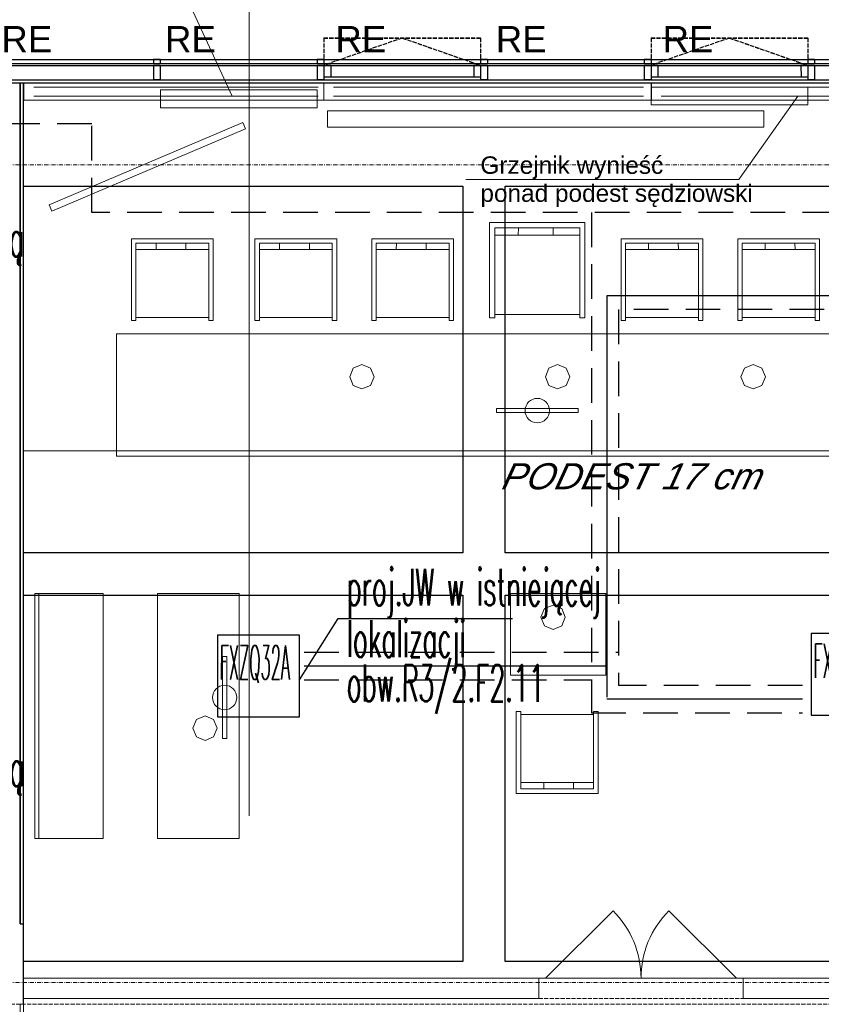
# Model space of a CAD drawing. Header units: millimetres. Extents: x -8642 to 28269, y -6609 to 3701.
# Tile 202 of 256: x 3619 to 4207, y -616 to 107. Entities that reach past the tile are written whole.
import ezdxf
from ezdxf.enums import TextEntityAlignment as Align

# ---------------------------------------------------------------- set-up
doc = ezdxf.new("R2010")
doc.units = ezdxf.units.MM
doc.header["$LTSCALE"] = 1000
doc.header["$MEASUREMENT"] = 0
for name, pattern in [('DASHED', [19.05, 12.7, -6.35]), ('rzut 1 pietra$0$ArchiTECH.PC 1. Line Type', [0.004, 0.003, -0.001]), ('rzut 1 pietra$0$ArchiTECH.PC 5. Line Type', [0.0053, 0.003, -0.001, 0.0003, -0.001]), ('rzut 1 pietra$0$ArchiTECH.PC Solid Line Type', [0]), ('SUFIT_1 PIETRO$0$ArchiTECH.PC 1. Line Type', [0.004, 0.003, -0.001]), ('SUFIT_1 PIETRO$0$ArchiTECH.PC Solid Line Type', [0])]:
    doc.linetypes.add(name, pattern=pattern)
doc.layers.get('0').update_dxf_attribs({"lineweight": 25})
for name, color, linetype, lineweight in [('_Etap_3_klimatyzator_w starej_lokalizacji', 6, 'Continuous', 30), ('_Etap_3_opis', 7, 'Continuous', 30), ('IS_ARCH', 254, 'Continuous', 18), ('IS_FREON_GAZ', 254, 'DASHED', 30)]:
    doc.layers.add(name, color=color, linetype=linetype, lineweight=lineweight)
for name, color, linetype in [('IS_WK_KAN_SKROPLINY', 254, 'DASHED'), ('SUFIT_1 PIETRO$0$INWENTARYZACJA', 254, 'Continuous'), ('SUFIT_1 PIETRO$0$Kalka 1', 254, 'Continuous'), ('SUFIT_1 PIETRO$0$Layer248', 254, 'Continuous'), ('SUFIT_1 PIETRO$0$TYP SUFITÓW_NOWYCH', 254, 'Continuous')]:
    doc.layers.add(name, color=color, linetype=linetype)
doc.styles.add('romans1', font='simplex.shx', dxfattribs={"width": 0.8})
doc.styles.add('rzut 1 pietra$0$ArchiTECHStyle1', font='arial.ttf', dxfattribs={"height": 0.16})
doc.styles.add('rzut 1 pietra$0$ArchiTECHStyle2', font='ariali.ttf', dxfattribs={"oblique": 15, "height": 0.16})

# ---------------------------------------------------------------- blocks, each defined once
blk = doc.blocks.new('jw_FXZQ40A')
blk.add_lwpolyline([(0, 0), (60, 0), (60, 60), (0, 60)], close=True)
at = {"color": 7, "style": 'romans1', "width": 0.35}
blk.add_text('FXZQ40A', height=25, rotation=359.91893, dxfattribs=at).set_placement((1.49, 27.37))
blk = doc.blocks.new('jw_FXZQ32A')
blk.add_lwpolyline([(0, 0), (60, 0), (60, 60), (0, 60)], close=True)
at = {"color": 7, "style": 'romans1', "width": 0.35}
blk.add_text('FXZQ32A', height=25, rotation=359.91893, dxfattribs=at).set_placement((1.49, 27.37))

msp = doc.modelspace()

# ---------------------------------------------------------------- linework, layer by layer
at = {"layer": '_Etap_3_opis'}
for p, q in [((3824.53, -377.75), (3852.97, -332.93)), ((3852.97, -332.93), (3980.85, -332.93))]:
    msp.add_line(p, q, dxfattribs=at)
at = {"layer": 'IS_ARCH', "linetype": 'rzut 1 pietra$0$ArchiTECH.PC Solid Line Type'}
for p, q in [((3787.63, 161.07), (3787.63, -477.75)), ((3775.28, 50.38), (3732.11, 143.89)), ((2166.23, 77.5), (6599.38, 77.5)), ((2166.23, 74.51), (6599.38, 74.51)), ((2166.23, 73.03), (6599.38, 73.03)), ((3722.5, 77.5), (3717.5, 77.5)), ((3717.5, 77.5), (3717.5, 74.51)), ((3717.5, 74.51), (3722.5, 74.51)), ((3722.5, 73.03), (3717.5, 73.03)), ((3717.5, 73.03), (3717.5, 62.5)), ((3722.5, 77.5), (3722.5, 74.51)), ((3722.5, 73.03), (3722.5, 62.5)), ((3842.5, 77.5), (3837.5, 77.5)), ((3837.5, 77.5), (3837.5, 74.51)), ((3837.5, 74.51), (3842.5, 74.51)), ((3842.5, 73.03), (3837.5, 73.03)), ((3837.5, 73.03), (3837.5, 62.5)), ((3842.5, 77.5), (3842.5, 74.51)), ((3847.5, 73.04), (3842.5, 73.03)), ((3842.5, 73.03), (3842.52, 64.5)), ((3842.5, 73.03), (3842.5, 62.5)), ((3847.5, 73.04), (3847.52, 64.5)), ((3957.49, 73.13), (3952.49, 73.13)), ((3952.49, 73.13), (3952.51, 64.6)), ((3957.49, 73.13), (3957.51, 64.6)), ((3962.5, 77.5), (3957.5, 77.5)), ((3957.5, 77.5), (3957.5, 74.51)), ((3957.5, 74.51), (3962.5, 74.51)), ((3962.5, 73.03), (3957.5, 73.03)), ((3957.5, 73.03), (3957.5, 62.5)), ((3962.5, 77.5), (3962.5, 74.51)), ((3962.5, 73.03), (3962.5, 62.5)), ((4082.5, 77.5), (4077.5, 77.5)), ((4077.5, 77.5), (4077.5, 74.51)), ((4077.5, 74.51), (4082.5, 74.51)), ((4082.5, 73.03), (4077.5, 73.03)), ((4077.5, 73.03), (4077.5, 62.5)), ((4082.5, 77.5), (4082.5, 74.51)), ((4087.5, 73.04), (4082.5, 73.03)), ((4082.5, 73.03), (4082.52, 64.5)), ((4082.5, 73.03), (4082.5, 62.5)), ((4087.5, 73.04), (4087.52, 64.5)), ((4197.49, 73.13), (4192.49, 73.13)), ((4192.49, 73.13), (4192.51, 64.6)), ((4197.49, 73.13), (4197.51, 64.6)), ((4202.5, 77.5), (4197.5, 77.5)), ((4197.5, 77.5), (4197.5, 74.51)), ((4197.5, 74.51), (4202.5, 74.51)), ((4202.5, 73.03), (4197.5, 73.03)), ((4197.5, 73.03), (4197.5, 62.5)), ((4202.5, 77.5), (4202.5, 74.51)), ((4202.5, 73.03), (4202.5, 62.5)), ((7603.64, 60), (1756.36, 60)), ((7579.64, 60), (1780.36, 60)), ((2166.23, 62.5), (6597.38, 62.5)), ((3622.18, 60), (3614.68, 60)), ((4304, 60), (3616, 60)), ((3622.18, 60), (3619.68, 60)), ((3619.68, 60), (3619.68, -556.92)), ((3619.68, -556.92), (3619.68, 60)), ((3622.18, -556.92), (3622.18, 60)), ((3622.18, -556.92), (3622.18, 60)), ((3842.5, 60.08), (3622.5, 60.08)), ((3622.5, 60.08), (3622.5, 47.58)), ((3722.5, 62.5), (3717.5, 62.5)), ((3842.5, 62.5), (3837.5, 62.5)), ((4082.5, 60.08), (3842.5, 60.08)), ((3842.5, 60.08), (3842.5, 47.58)), ((3842.5, 47.58), (3842.5, 60.08)), ((3957.52, 64.6), (3842.52, 64.5)), ((3847.52, 64.5), (3842.52, 64.5)), ((3957.51, 64.6), (3952.51, 64.6)), ((3962.5, 62.5), (3957.5, 62.5)), ((4082.5, 62.5), (4077.5, 62.5)), ((4082.5, 47.58), (4082.5, 60.08)), ((4197.52, 64.6), (4082.52, 64.5)), ((4087.52, 64.5), (4082.52, 64.5)), ((4302.82, 60.08), (4082.82, 60.08)), ((4082.82, 60.08), (4082.82, 47.58)), ((4197.51, 64.6), (4192.51, 64.6)), ((4202.5, 62.5), (4197.5, 62.5)), ((3838.38, 57.07), (3629.65, 57.07)), ((3837.54, 55.02), (3722.54, 55.02)), ((3722.54, 55.02), (3722.54, 42.02)), ((3837.54, 55.02), (3722.54, 55.02)), ((3722.54, 55.02), (3722.54, 42.02)), ((3837.54, 42.02), (3837.54, 55.02)), ((3837.54, 42.02), (3837.54, 55.02)), ((4076.95, 57.07), (3849.65, 57.07)), ((4197.54, 57.12), (4082.54, 57.12)), ((4082.54, 57.12), (4082.54, 44.12)), ((4197.54, 57.12), (4082.54, 57.12)), ((4082.54, 57.12), (4082.54, 44.12)), ((4298.7, 57.07), (4089.97, 57.07)), ((4197.54, 44.12), (4197.54, 57.12)), ((4197.54, 44.12), (4197.54, 57.12)), ((3622.5, 47.58), (3842.5, 47.58)), ((3838.38, 50.38), (3629.65, 50.38)), ((3842.5, 47.58), (4082.5, 47.58)), ((4076.95, 50.38), (3849.65, 50.38)), ((4082.54, 44.12), (4197.54, 44.12)), ((4082.54, 44.12), (4197.54, 44.12)), ((4082.82, 47.58), (4302.82, 47.58)), ((4298.7, 50.38), (4089.97, 50.38)), ((4190.1, 50.38), (4146.93, -10.65)), ((3722.54, 42.02), (3837.54, 42.02)), ((3722.54, 42.02), (3837.54, 42.02)), ((3845.19, 39.63), (3845.19, 27.63)), ((4165.19, 39.63), (3845.19, 39.63)), ((4165.19, 39.63), (3845.19, 39.63)), ((3845.19, 39.63), (3845.19, 27.63)), ((4165.19, 27.63), (4165.19, 39.63)), ((4165.19, 27.63), (4165.19, 39.63)), ((3782.95, 31.12), (3641.03, -29.33)), ((3782.95, 31.12), (3641.03, -29.33)), ((3784.91, 26.52), (3782.95, 31.12)), ((3784.91, 26.52), (3782.95, 31.12)), ((3642.99, -33.93), (3784.91, 26.52)), ((3642.99, -33.93), (3784.91, 26.52)), ((3845.19, 27.63), (4165.19, 27.63)), ((3845.19, 27.63), (4165.19, 27.63)), ((3946.6, -10.65), (4146.93, -10.65)), ((3641.03, -29.33), (3642.99, -33.93)), ((3641.03, -29.33), (3642.99, -33.93)), ((3964.05, -112.3), (3964.05, -42.3)), ((3964.05, -42.3), (4034.05, -42.3)), ((4034.05, -42.3), (4034.05, -112.3)), ((4030.24, -46.12), (3967.87, -46.12)), ((3967.87, -46.12), (3967.87, -112.3)), ((3985.18, -46.12), (3985.05, -51.6)), ((4010.64, -51.6), (4010.64, -46.12)), ((4030.24, -112.3), (4030.24, -46.12)), ((3701.36, -114.14), (3701.36, -54.14)), ((3701.36, -54.14), (3761.36, -54.14)), ((3758.09, -57.42), (3704.64, -57.42)), ((3704.64, -57.42), (3704.64, -114.14)), ((3719.47, -57.42), (3719.36, -62.11)), ((3741.29, -62.11), (3741.29, -57.42)), ((3758.09, -114.14), (3758.09, -57.42)), ((3761.36, -54.14), (3761.36, -114.14)), ((3791.93, -114.14), (3791.93, -54.14)), ((3791.93, -54.14), (3851.93, -54.14)), ((3848.66, -57.42), (3795.21, -57.42)), ((3795.21, -57.42), (3795.21, -114.14)), ((3810.04, -57.42), (3809.93, -62.11)), ((3831.86, -62.11), (3831.86, -57.42)), ((3848.66, -114.14), (3848.66, -57.42)), ((3851.93, -54.14), (3851.93, -114.14)), ((3877.58, -114.14), (3877.58, -54.14)), ((3877.58, -54.14), (3937.58, -54.14)), ((3934.3, -57.42), (3880.85, -57.42)), ((3880.85, -57.42), (3880.85, -114.14)), ((3895.69, -57.42), (3895.58, -62.11)), ((3917.5, -62.11), (3917.5, -57.42)), ((3934.3, -114.14), (3934.3, -57.42)), ((3937.58, -54.14), (3937.58, -114.14)), ((3967.75, -51.6), (4030.24, -51.6)), ((4120.53, -54.14), (4060.53, -54.14)), ((4060.53, -54.14), (4060.53, -114.14)), ((4063.81, -114.14), (4063.81, -57.42)), ((4063.81, -57.42), (4117.26, -57.42)), ((4080.61, -62.11), (4080.61, -57.42)), ((4102.42, -57.42), (4102.53, -62.11)), ((4117.26, -57.42), (4117.26, -114.14)), ((4120.53, -114.14), (4120.53, -54.14)), ((4206.17, -54.14), (4146.17, -54.14)), ((4146.17, -54.14), (4146.17, -114.14)), ((4149.45, -114.14), (4149.45, -57.42)), ((4149.45, -57.42), (4202.9, -57.42)), ((4166.25, -62.11), (4166.25, -57.42)), ((4188.07, -57.42), (4188.17, -62.11)), ((4202.9, -57.42), (4202.9, -114.14)), ((4206.17, -114.14), (4206.17, -54.14)), ((3704.53, -62.11), (3758.09, -62.11)), ((3795.1, -62.11), (3848.66, -62.11)), ((3880.74, -62.11), (3934.3, -62.11)), ((4117.37, -62.11), (4063.81, -62.11)), ((4203.01, -62.11), (4149.45, -62.11)), ((3704.64, -114.14), (3701.36, -114.14)), ((3704.64, -111.96), (3758.09, -111.96)), ((3761.36, -114.14), (3758.09, -114.14)), ((3795.21, -114.14), (3791.93, -114.14)), ((3795.21, -111.96), (3848.66, -111.96)), ((3851.93, -114.14), (3848.66, -114.14)), ((3880.85, -114.14), (3877.58, -114.14)), ((3880.85, -111.96), (3934.3, -111.96)), ((3937.58, -114.14), (3934.3, -114.14)), ((3967.87, -112.3), (3964.05, -112.3)), ((3967.87, -109.76), (4030.24, -109.76)), ((4034.05, -112.3), (4030.24, -112.3)), ((4060.53, -114.14), (4063.81, -114.14)), ((4117.26, -111.96), (4063.81, -111.96)), ((4117.26, -114.14), (4120.53, -114.14)), ((4146.17, -114.14), (4149.45, -114.14)), ((4202.9, -111.96), (4149.45, -111.96)), ((4202.9, -114.14), (4206.17, -114.14)), ((4310.4, -123.84), (3690.4, -123.84)), ((3690.4, -123.84), (3690.4, -213.84)), ((3864.11, -149.14), (3861.49, -155.48)), ((3870.45, -146.52), (3864.11, -149.14)), ((3876.78, -149.14), (3870.45, -146.52)), ((3879.4, -155.48), (3876.78, -149.14)), ((4007.6, -149.14), (4004.98, -155.48)), ((4013.93, -146.52), (4007.6, -149.14)), ((4020.27, -149.14), (4013.93, -146.52)), ((4022.89, -155.48), (4020.27, -149.14)), ((4151.08, -149.14), (4148.46, -155.48)), ((4157.42, -146.52), (4151.08, -149.14)), ((4163.75, -149.14), (4157.42, -146.52)), ((4166.37, -155.48), (4163.75, -149.14)), ((3861.49, -155.48), (3864.11, -161.81)), ((3876.78, -161.81), (3879.4, -155.48)), ((3879.4, -155.48), (3879.4, -155.48)), ((4004.98, -155.48), (4007.6, -161.81)), ((4004.98, -155.48), (4004.98, -155.48)), ((4020.27, -161.81), (4022.89, -155.48)), ((4148.46, -155.48), (4151.08, -161.81)), ((4148.46, -155.48), (4148.46, -155.48)), ((4163.75, -161.81), (4166.37, -155.48)), ((3864.11, -161.81), (3870.45, -164.43)), ((3870.45, -164.43), (3876.78, -161.81)), ((4007.6, -161.81), (4013.93, -164.43)), ((4013.93, -164.43), (4020.27, -161.81)), ((4151.08, -161.81), (4157.42, -164.43)), ((4157.42, -164.43), (4163.75, -161.81)), ((4029.05, -178.78), (3969.05, -178.78)), ((3969.05, -178.78), (3969.05, -181.78)), ((4029.05, -181.78), (4029.05, -178.78)), ((3969.05, -181.78), (4029.05, -181.78)), ((4542.79, -209.92), (3622.18, -209.92)), ((3690.4, -213.84), (4310.4, -213.84)), ((3630.49, -494.43), (3630.49, -314.43)), ((3630.49, -314.43), (3680.49, -314.43)), ((3633.49, -494.43), (3633.49, -314.43)), ((3680.49, -314.43), (3680.49, -494.43)), ((3720.49, -314.43), (3720.49, -494.43)), ((3780.49, -314.43), (3720.49, -314.43)), ((3780.49, -494.43), (3780.49, -314.43)), ((3979.33, -314.43), (4049.33, -314.43)), ((3979.33, -374.43), (3979.33, -314.43)), ((4049.33, -314.43), (4049.33, -374.43)), ((4010.63, -322.99), (4004.3, -325.61)), ((4016.97, -325.61), (4010.63, -322.99)), ((4004.3, -325.61), (4001.68, -331.95)), ((4001.68, -331.95), (4004.3, -338.28)), ((4001.68, -331.95), (4001.68, -331.95)), ((4019.59, -331.95), (4016.97, -325.61)), ((4016.97, -338.28), (4019.59, -331.95)), ((4004.3, -338.28), (4010.63, -340.9)), ((4010.63, -340.9), (4016.97, -338.28)), ((3771.22, -360.85), (3768.22, -360.85)), ((3768.22, -360.85), (3768.22, -420.85)), ((3771.22, -420.85), (3771.22, -360.85)), ((4049.33, -374.43), (3979.33, -374.43)), ((3755.33, -404.39), (3749, -407.01)), ((3761.66, -407.01), (3755.33, -404.39)), ((3983.68, -461.2), (3983.68, -401.2)), ((3983.68, -401.2), (3986.96, -401.2)), ((3986.96, -401.2), (3986.96, -457.92)), ((4040.41, -403.38), (3986.96, -403.38)), ((4040.41, -457.92), (4040.41, -401.2)), ((4040.41, -401.2), (4043.68, -401.2)), ((4043.68, -401.2), (4043.68, -461.2)), ((3749, -407.01), (3746.37, -413.35)), ((3764.29, -413.35), (3761.66, -407.01)), ((3746.37, -413.35), (3749, -419.68)), ((3746.37, -413.35), (3746.37, -413.35)), ((3761.66, -419.68), (3764.29, -413.35)), ((3749, -419.68), (3755.33, -422.3)), ((3755.33, -422.3), (3761.66, -419.68)), ((3768.22, -420.85), (3771.22, -420.85)), ((4040.52, -453.23), (3986.96, -453.23)), ((4003.76, -453.23), (4003.76, -457.92)), ((4025.57, -457.92), (4025.68, -453.23)), ((4043.68, -461.2), (3983.68, -461.2)), ((3986.96, -457.92), (4040.41, -457.92)), ((3680.49, -494.43), (3630.49, -494.43)), ((3720.49, -494.43), (3780.49, -494.43)), ((4005.15, -596.79), (4054.64, -547.29)), ((4145.15, -596.79), (4095.65, -547.29)), ((3619.68, -556.92), (3622.18, -556.92)), ((3622.18, -596.79), (3622.18, -556.92)), ((4000.15, -596.79), (3622.18, -596.79)), ((4000.15, -596.79), (4000.15, -601.79)), ((4000.15, -596.79), (4150.15, -596.79)), ((4150.15, -596.79), (4000.15, -596.79)), ((4000.15, -596.79), (4150.15, -596.79)), ((4297.68, -596.79), (4150.15, -596.79)), ((4150.15, -596.79), (4150.15, -601.79)), ((4000.15, -601.79), (4000.15, -611.79)), ((4150.15, -601.79), (4150.15, -611.79)), ((3622.18, -611.79), (4000.15, -611.79)), ((3622.18, -615.92), (3622.18, -611.79)), ((4150.15, -611.79), (4297.68, -611.79)), ((3619.68, -615.92), (3619.68, -847.21)), ((3622.18, -615.92), (3619.68, -615.92)), ((3619.68, -615.92), (3619.68, -847.21)), ((3622.18, -847.21), (3622.18, -615.92)), ((3622.18, -847.21), (3622.18, -615.92))]:
    msp.add_line(p, q, dxfattribs=at)
at = {"layer": 'IS_ARCH', "linetype": 'rzut 1 pietra$0$ArchiTECH.PC 1. Line Type'}
for p, q in [((3899.99, 93.24), (3842.49, 73.24)), ((3842.49, 93.24), (3957.49, 93.24)), ((3842.49, 93.24), (3842.49, 73.24)), ((3899.99, 93.24), (3957.49, 73.13)), ((3957.49, 93.24), (3957.49, 73.13)), ((4082.49, 93.24), (4197.49, 93.24)), ((4139.99, 93.24), (4082.49, 73.24)), ((4082.49, 93.24), (4082.49, 73.24)), ((4139.99, 93.24), (4197.49, 73.13)), ((4197.49, 93.24), (4197.49, 73.13)), ((4000.15, -596.79), (4150.15, -596.79)), ((4000.15, -611.79), (4150.15, -611.79)), ((2392.75, -615.92), (5033.75, -615.92))]:
    msp.add_line(p, q, dxfattribs=at)
at = {"layer": 'IS_ARCH', "linetype": 'rzut 1 pietra$0$ArchiTECH.PC 5. Line Type'}
for p, q in [((-3581.18, 0), (11755.85, 0)), ((-3581.18, -600), (11755.5, -600))]:
    msp.add_line(p, q, dxfattribs=at)
at = {"layer": 'IS_ARCH', "linetype": 'rzut 1 pietra$0$ArchiTECH.PC Solid Line Type'}
for centre in [(3999.05, -180.28), (3769.72, -390.85)]:
    msp.add_circle(centre, 8.96, dxfattribs=at)
for centre, start, end in [((4005.15, -596.79), 0, 45), ((4145.15, -596.79), 135, 180)]:
    msp.add_arc(centre, 70, start, end, dxfattribs=at)
at = {"layer": 'IS_FREON_GAZ', "ltscale": 0.002}
for p, q in [((3828.03, -357.64), (4058.59, -357.64)), ((4193.53, -382.13), (4058.59, -382.13))]:
    msp.add_line(p, q, dxfattribs=at)
at = {"layer": 'IS_FREON_GAZ', "linetype": 'Continuous', "ltscale": 0.002}
for p, q in [((3828.03, -367.64), (4050.09, -367.64)), ((4193.53, -392.13), (4050.09, -392.13))]:
    msp.add_line(p, q, dxfattribs=at)
msp.add_lwpolyline([(4580.53, -96.09), (4050.09, -96.09), (4050.09, -390.63)], dxfattribs=at)
at = {"layer": 'IS_FREON_GAZ', "ltscale": 0.002}
msp.add_lwpolyline([(4590.53, -106.09), (4058.59, -106.09), (4058.59, -382.13)], dxfattribs=at)
at = {"layer": 'IS_WK_KAN_SKROPLINY', "lineweight": 30, "ltscale": 0.002}
msp.add_line((3828.03, -377.75), (4038.72, -377.75), dxfattribs=at)
for points in [[(4714.3, -70.38), (4714.3, -34.82), (3672.35, -34.82), (3672.35, 30.18), (3600, 30.18)], [(4038.72, -34.82), (4038.72, -402.13), (4193.53, -402.13)]]:
    msp.add_lwpolyline(points, dxfattribs=at)
at = {"layer": 'SUFIT_1 PIETRO$0$INWENTARYZACJA', "linetype": 'SUFIT_1 PIETRO$0$ArchiTECH.PC Solid Line Type'}
msp.add_line((3622.18, -616), (3622.18, -557), dxfattribs=at)
at = {"layer": 'SUFIT_1 PIETRO$0$Kalka 1', "linetype": 'SUFIT_1 PIETRO$0$ArchiTECH.PC 1. Line Type'}
for p, q in [((3842.49, 93.15), (3842.49, 73.15)), ((3842.49, 93.15), (3957.49, 93.15)), ((3899.99, 93.15), (3842.49, 73.15)), ((3899.99, 93.15), (3957.49, 73.05)), ((3957.49, 93.15), (3957.49, 73.05)), ((4082.49, 93.15), (4082.49, 73.15)), ((4139.99, 93.15), (4082.49, 73.15)), ((4082.49, 93.15), (4197.49, 93.15)), ((4139.99, 93.15), (4197.49, 73.05)), ((4197.49, 93.15), (4197.49, 73.05))]:
    msp.add_line(p, q, dxfattribs=at)
at = {"layer": 'SUFIT_1 PIETRO$0$Kalka 1', "linetype": 'SUFIT_1 PIETRO$0$ArchiTECH.PC Solid Line Type'}
for p, q in [((2166.23, 77.42), (6599.38, 77.42)), ((2166.23, 74.42), (6599.38, 74.42)), ((2166.23, 72.95), (6599.38, 72.95)), ((3717.5, 77.42), (3717.5, 74.42)), ((3722.5, 77.42), (3717.5, 77.42)), ((3717.5, 74.42), (3722.5, 74.42)), ((3717.5, 72.95), (3717.5, 62.42)), ((3722.5, 72.95), (3717.5, 72.95)), ((3722.5, 77.42), (3722.5, 74.42)), ((3722.5, 72.95), (3722.5, 62.42)), ((3837.5, 77.42), (3837.5, 74.42)), ((3842.5, 77.42), (3837.5, 77.42)), ((3837.5, 74.42), (3842.5, 74.42)), ((3837.5, 72.95), (3837.5, 62.42)), ((3842.5, 72.95), (3837.5, 72.95)), ((3842.5, 77.42), (3842.5, 74.42)), ((3842.5, 72.95), (3842.5, 62.42)), ((3842.5, 72.95), (3842.52, 64.42)), ((3847.5, 72.95), (3842.5, 72.95)), ((3847.5, 72.95), (3847.52, 64.42)), ((3957.49, 73.05), (3952.49, 73.04)), ((3952.49, 73.04), (3952.51, 64.51)), ((3957.49, 73.05), (3957.51, 64.52)), ((3957.5, 77.42), (3957.5, 74.42)), ((3962.5, 77.42), (3957.5, 77.42)), ((3957.5, 74.42), (3962.5, 74.42)), ((3957.5, 72.95), (3957.5, 62.42)), ((3962.5, 72.95), (3957.5, 72.95)), ((3962.5, 77.42), (3962.5, 74.42)), ((3962.5, 72.95), (3962.5, 62.42)), ((4077.5, 77.42), (4077.5, 74.42)), ((4082.5, 77.42), (4077.5, 77.42)), ((4077.5, 74.42), (4082.5, 74.42)), ((4077.5, 72.95), (4077.5, 62.42)), ((4082.5, 72.95), (4077.5, 72.95)), ((4082.5, 77.42), (4082.5, 74.42)), ((4082.5, 72.95), (4082.5, 62.42)), ((4082.5, 72.95), (4082.52, 64.42)), ((4087.5, 72.95), (4082.5, 72.95)), ((4087.5, 72.95), (4087.52, 64.42)), ((4197.49, 73.05), (4192.49, 73.04)), ((4192.49, 73.04), (4192.51, 64.51)), ((4197.49, 73.05), (4197.51, 64.52)), ((4197.5, 77.42), (4197.5, 74.42)), ((4202.5, 77.42), (4197.5, 77.42)), ((4197.5, 74.42), (4202.5, 74.42)), ((4197.5, 72.95), (4197.5, 62.42)), ((4202.5, 72.95), (4197.5, 72.95)), ((4202.5, 77.42), (4202.5, 74.42)), ((4202.5, 72.95), (4202.5, 62.42)), ((6458.33, 59.92), (1756.36, 59.92)), ((6458.33, 59.92), (1780.36, 59.92)), ((2166.23, 62.42), (6458.33, 62.42)), ((4304, 59.92), (3616, 59.92)), ((3722.5, 62.42), (3717.5, 62.42)), ((3842.5, 62.42), (3837.5, 62.42)), ((3957.52, 64.52), (3842.52, 64.42)), ((3847.52, 64.42), (3842.52, 64.42)), ((3957.51, 64.52), (3952.51, 64.51)), ((3962.5, 62.42), (3957.5, 62.42)), ((4082.5, 62.42), (4077.5, 62.42)), ((4197.52, 64.52), (4082.52, 64.42)), ((4087.52, 64.42), (4082.52, 64.42)), ((4197.51, 64.52), (4192.51, 64.51)), ((4202.5, 62.42), (4197.5, 62.42))]:
    msp.add_line(p, q, dxfattribs=at)
at = {"layer": 'SUFIT_1 PIETRO$0$Layer248', "linetype": 'SUFIT_1 PIETRO$0$ArchiTECH.PC Solid Line Type'}
for p, q in [((3622.18, 59.92), (3614.68, 59.92)), ((3622.18, 59.92), (3619.68, 59.92)), ((3619.68, 59.92), (3619.68, -557)), ((3619.68, -557), (3619.68, 59.92)), ((3622.18, -557), (3622.18, 59.92)), ((3622.18, -557), (3622.18, 59.92)), ((3619.68, -557), (3622.18, -557))]:
    msp.add_line(p, q, dxfattribs=at)
at = {"layer": 'SUFIT_1 PIETRO$0$TYP SUFITÓW_NOWYCH', "linetype": 'SUFIT_1 PIETRO$0$ArchiTECH.PC Solid Line Type'}
for p, q in [((3622.18, -15.58), (3944.53, -15.58)), ((3622.18, -284.65), (3622.18, -15.58)), ((3944.53, -15.58), (3944.53, -284.65)), ((3975.53, -15.58), (4304.53, -15.58)), ((3975.53, -284.65), (3975.53, -15.58)), ((3944.53, -284.65), (3622.18, -284.65)), ((4304.53, -284.65), (3975.53, -284.65)), ((3622.18, -557), (3622.18, -315.65)), ((3622.18, -315.65), (3944.53, -315.65)), ((3944.53, -315.65), (3944.53, -584.58)), ((3975.53, -315.65), (4297.68, -315.65)), ((3975.53, -584.58), (3975.53, -315.65)), ((3622.18, -584.58), (3622.18, -557)), ((3944.53, -584.58), (3622.18, -584.58)), ((4297.68, -584.58), (3975.53, -584.58))]:
    msp.add_line(p, q, dxfattribs=at)

# ---------------------------------------------------------------- block references
at = {"layer": '_Etap_3_klimatyzator_w starej_lokalizacji'}
for name, p in [('jw_FXZQ32A', (3764.53, -404.97)), ('jw_FXZQ40A', (4200.04, -403.88))]:
    msp.add_blockref(name, p, dxfattribs=at)

# ---------------------------------------------------------------- texts
at = {"layer": '_Etap_3_opis', "style": 'romans1', "width": 0.5}
for s, p in [('dokumentację powykonawczą', (3356.28, -66.85)), ('proj.JW w istniejącej', (3859.19, -323.27)), ('lokalizacji', (3859.19, -361.1)), ('obw.R3/2.F2.11', (3859.19, -393.71)), ('dokumentację powykonawczą', (3356.53, -455.55))]:
    msp.add_text(s, height=27, rotation=359.91893, dxfattribs=at).set_placement(p)
at = {"layer": 'IS_ARCH', "style": 'rzut 1 pietra$0$ArchiTECHStyle1'}
for s, height, p in [('RE', 19.2, (3605.98, 77)), ('RE', 19.2, (3725.98, 77)), ('RE', 19.2, (3850.98, 77)), ('RE', 19.2, (3968.65, 77)), ('RE', 19.2, (4090.98, 77)), ('Grzejnik wynieść ', 12.8, (3957.34, -10.36)), ('ponad podest sędziowski', 12.8, (3957.34, -30.95))]:
    msp.add_text(s, height=height, dxfattribs=at).set_placement(p, align=Align.BOTTOM_LEFT)
at = {"layer": 'IS_ARCH', "style": 'rzut 1 pietra$0$ArchiTECHStyle2', "oblique": 15}
msp.add_text('PODEST 17 cm', height=19.2, dxfattribs=at).set_placement((3972.24, -243.84), align=Align.BOTTOM_LEFT)

doc.saveas('drawing.dxf')
